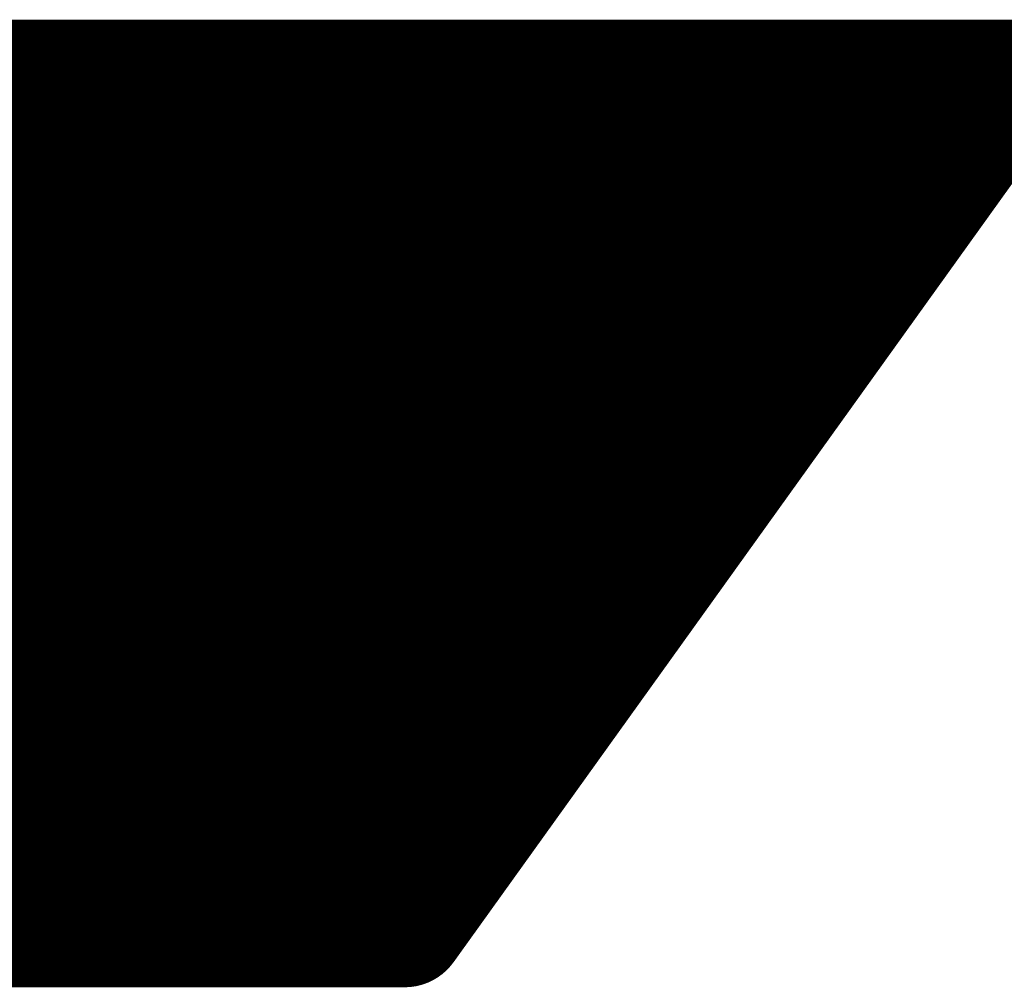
# Model space of a CAD drawing. Extents: x -14 to 157, y -7 to 92.
# Tile 63 of 129: x 64.273 to 65.09, y 33.186 to 33.989. Entities that reach past the tile are written whole.
import ezdxf

# ---------------------------------------------------------------- set-up
doc = ezdxf.new("R2010")
doc.units = 0
doc.layers.add('2D_LINE_126', color=254, linetype='CONTINUOUS')

# ---------------------------------------------------------------- blocks, each defined once
blk = doc.blocks.new('SMOOTH_0$1')
at = {"const_width": 0.05}
blk.add_lwpolyline([(-0.025, 0, 1), (0.025, 0, 1)], format="xyb", close=True, dxfattribs=at)
blk = doc.blocks.new('DRAWING_8')
at = {"layer": '2D_LINE_126', "const_width": 0.1}
for points in [[(0.74687, 3.33879), (-1.73704, 3.33879)], [(-0.82934, 2.63591), (-0.12647, 3.33879)], [(-0.82759, 2.63591), (-0.12471, 3.33879)], [(-0.82583, 2.63591), (-0.12295, 3.33879)], [(-0.82408, 2.63591), (-0.1212, 3.33879)], [(-0.82232, 2.63591), (-0.11944, 3.33879)], [(-0.82056, 2.63591), (-0.11769, 3.33879)], [(-0.81881, 2.63591), (-0.11593, 3.33879)], [(-0.81705, 2.63591), (-0.11418, 3.33879)], [(-0.8153, 2.63591), (-0.11242, 3.33879)], [(-0.81354, 2.63591), (-0.11067, 3.33879)], [(-0.81179, 2.63591), (-0.10891, 3.33879)], [(-0.81003, 2.63591), (-0.10715, 3.33879)], [(-0.80828, 2.63591), (-0.1054, 3.33879)], [(-0.80652, 2.63591), (-0.10364, 3.33879)], [(-0.80476, 2.63591), (-0.10189, 3.33879)], [(-0.80301, 2.63591), (-0.10013, 3.33879)], [(-0.80125, 2.63591), (-0.09838, 3.33879)], [(-0.7995, 2.63591), (-0.09662, 3.33879)], [(-0.79774, 2.63591), (-0.09487, 3.33879)], [(-0.79599, 2.63591), (-0.09311, 3.33879)], [(-0.79423, 2.63591), (-0.09136, 3.33879)], [(-0.79248, 2.63591), (-0.0896, 3.33879)], [(-0.79072, 2.63591), (-0.08784, 3.33879)], [(-0.78897, 2.63591), (-0.08609, 3.33879)], [(-0.78721, 2.63591), (-0.08433, 3.33879)], [(-0.78546, 2.63591), (-0.08258, 3.33879)], [(-0.7837, 2.63591), (-0.08082, 3.33879)], [(-0.78195, 2.63591), (-0.07907, 3.33879)], [(-0.78019, 2.63591), (-0.07731, 3.33879)], [(-0.77843, 2.63591), (-0.07556, 3.33879)], [(-0.77668, 2.63591), (-0.0738, 3.33879)], [(-0.77492, 2.63591), (-0.07204, 3.33879)], [(-0.77317, 2.63591), (-0.07029, 3.33879)], [(-0.77141, 2.63591), (-0.06853, 3.33879)], [(-0.76966, 2.63591), (-0.06678, 3.33879)], [(-0.7679, 2.63591), (-0.06502, 3.33879)], [(-0.76614, 2.63591), (-0.06327, 3.33879)], [(-0.76439, 2.63591), (-0.06151, 3.33879)], [(-0.76264, 2.63591), (-0.05976, 3.33879)], [(-0.76088, 2.63591), (-0.058, 3.33879)], [(-0.75912, 2.63591), (-0.05625, 3.33879)], [(-0.75737, 2.63591), (-0.05449, 3.33879)], [(-0.75561, 2.63591), (-0.05274, 3.33879)], [(-0.75386, 2.63591), (-0.05098, 3.33879)], [(-0.7521, 2.63591), (-0.04922, 3.33879)], [(-0.75035, 2.63591), (-0.04747, 3.33879)], [(-0.74859, 2.63591), (-0.04571, 3.33879)], [(-0.74684, 2.63591), (-0.04396, 3.33879)], [(-0.74508, 2.63591), (-0.0422, 3.33879)], [(-0.74332, 2.63591), (-0.04045, 3.33879)], [(-0.74157, 2.63591), (-0.03869, 3.33879)], [(-0.73981, 2.63591), (-0.03694, 3.33879)], [(-0.73806, 2.63591), (-0.03518, 3.33879)], [(-0.7363, 2.63591), (-0.03343, 3.33879)], [(-0.73455, 2.63591), (-0.03167, 3.33879)], [(-0.73279, 2.63591), (-0.02991, 3.33879)], [(-0.73104, 2.63591), (-0.02816, 3.33879)], [(-0.72928, 2.63591), (-0.0264, 3.33879)], [(-0.72752, 2.63591), (-0.02465, 3.33879)], [(-0.72577, 2.63591), (-0.02289, 3.33879)], [(-0.72401, 2.63591), (-0.02114, 3.33879)], [(-0.72226, 2.63591), (-0.01938, 3.33879)], [(-0.72051, 2.63591), (-0.01763, 3.33879)], [(-0.71875, 2.63591), (-0.01587, 3.33879)], [(-0.71699, 2.63591), (-0.01412, 3.33879)], [(-0.71524, 2.63591), (-0.01236, 3.33879)], [(-0.71348, 2.63591), (-0.0106, 3.33879)], [(-0.71173, 2.63591), (-0.00885, 3.33879)], [(-0.70997, 2.63591), (-0.00709, 3.33879)], [(-0.70822, 2.63591), (-0.00534, 3.33879)], [(-0.70646, 2.63591), (-0.00358, 3.33879)], [(-0.7047, 2.63591), (-0.00183, 3.33879)], [(-0.70295, 2.63591), (-0.00007, 3.33879)], [(-0.70119, 2.63591), (0.00168, 3.33879)], [(-0.69944, 2.63591), (0.00344, 3.33879)], [(-0.69768, 2.63591), (0.00519, 3.33879)], [(-0.69593, 2.63591), (0.00695, 3.33879)], [(-0.69417, 2.63591), (0.00871, 3.33879)], [(-0.69242, 2.63591), (0.01046, 3.33879)], [(-0.69066, 2.63591), (0.01222, 3.33879)], [(-0.68891, 2.63591), (0.01397, 3.33879)], [(-0.68715, 2.63591), (0.01573, 3.33879)], [(-0.6854, 2.63591), (0.01748, 3.33879)], [(-0.68364, 2.63591), (0.01924, 3.33879)], [(-0.68188, 2.63591), (0.02099, 3.33879)], [(-0.68013, 2.63591), (0.02275, 3.33879)], [(-0.67837, 2.63591), (0.02451, 3.33879)], [(-0.67662, 2.63591), (0.02626, 3.33879)], [(-0.67486, 2.63591), (0.02802, 3.33879)], [(-0.67311, 2.63591), (0.02977, 3.33879)], [(-0.67135, 2.63591), (0.03153, 3.33879)], [(-0.6696, 2.63591), (0.03328, 3.33879)], [(-0.66784, 2.63591), (0.03504, 3.33879)], [(-0.66609, 2.63591), (0.03679, 3.33879)], [(-0.66433, 2.63591), (0.03855, 3.33879)], [(-0.66257, 2.63591), (0.0403, 3.33879)], [(-0.66082, 2.63591), (0.04206, 3.33879)], [(-0.65906, 2.63591), (0.04381, 3.33879)], [(-0.65731, 2.63591), (0.04557, 3.33879)], [(-0.65555, 2.63591), (0.04733, 3.33879)], [(-0.6538, 2.63591), (0.04908, 3.33879)], [(-0.65204, 2.63591), (0.05084, 3.33879)], [(-0.65029, 2.63591), (0.05259, 3.33879)], [(-0.64853, 2.63591), (0.05435, 3.33879)], [(-0.64678, 2.63591), (0.0561, 3.33879)], [(-0.64502, 2.63591), (0.05786, 3.33879)], [(-0.64326, 2.63591), (0.05961, 3.33879)], [(-0.64151, 2.63591), (0.06137, 3.33879)], [(-0.63975, 2.63591), (0.06312, 3.33879)], [(-0.638, 2.63591), (0.06488, 3.33879)], [(-0.63624, 2.63591), (0.06664, 3.33879)], [(-0.63449, 2.63591), (0.06839, 3.33879)], [(-0.63273, 2.63591), (0.07015, 3.33879)], [(-0.63098, 2.63591), (0.0719, 3.33879)], [(-0.62922, 2.63591), (0.07366, 3.33879)], [(-0.62747, 2.63591), (0.07541, 3.33879)], [(-0.62571, 2.63591), (0.07717, 3.33879)], [(-0.62395, 2.63591), (0.07892, 3.33879)], [(-0.6222, 2.63591), (0.08068, 3.33879)], [(-0.62044, 2.63591), (0.08243, 3.33879)], [(-0.61869, 2.63591), (0.08419, 3.33879)], [(-0.61693, 2.63591), (0.08594, 3.33879)], [(-0.61518, 2.63591), (0.0877, 3.33879)], [(-0.61342, 2.63591), (0.08946, 3.33879)], [(-0.61167, 2.63591), (0.09121, 3.33879)], [(-0.60991, 2.63591), (0.09297, 3.33879)], [(-0.60815, 2.63591), (0.09472, 3.33879)], [(-0.6064, 2.63591), (0.09648, 3.33879)], [(-0.60464, 2.63591), (0.09823, 3.33879)], [(-0.60289, 2.63591), (0.09999, 3.33879)], [(-0.60113, 2.63591), (0.10174, 3.33879)], [(-0.59938, 2.63591), (0.1035, 3.33879)], [(-0.59762, 2.63591), (0.10526, 3.33879)], [(-0.59587, 2.63591), (0.10701, 3.33879)], [(-0.59411, 2.63591), (0.10877, 3.33879)], [(-0.59236, 2.63591), (0.11052, 3.33879)], [(-0.5906, 2.63591), (0.11228, 3.33879)], [(-0.58885, 2.63591), (0.11403, 3.33879)], [(-0.58709, 2.63591), (0.11579, 3.33879)], [(-0.58533, 2.63591), (0.11754, 3.33879)], [(-0.58358, 2.63591), (0.1193, 3.33879)], [(-0.58182, 2.63591), (0.12105, 3.33879)], [(-0.58007, 2.63591), (0.12281, 3.33879)], [(-0.57831, 2.63591), (0.12457, 3.33879)], [(-0.57656, 2.63591), (0.12632, 3.33879)], [(-0.5748, 2.63591), (0.12808, 3.33879)], [(-0.57305, 2.63591), (0.12983, 3.33879)], [(-0.57129, 2.63591), (0.13159, 3.33879)], [(-0.56954, 2.63591), (0.13334, 3.33879)], [(-0.56778, 2.63591), (0.1351, 3.33879)], [(-0.56602, 2.63591), (0.13685, 3.33879)], [(-0.56427, 2.63591), (0.13861, 3.33879)], [(-0.56251, 2.63591), (0.14036, 3.33879)], [(-0.56076, 2.63591), (0.14212, 3.33879)], [(-0.559, 2.63591), (0.14387, 3.33879)], [(-0.55725, 2.63591), (0.14563, 3.33879)], [(-0.55549, 2.63591), (0.14739, 3.33879)], [(-0.55374, 2.63591), (0.14914, 3.33879)], [(-0.55198, 2.63591), (0.1509, 3.33879)], [(-0.55023, 2.63591), (0.15265, 3.33879)], [(-0.54847, 2.63591), (0.15441, 3.33879)], [(-0.54671, 2.63591), (0.15616, 3.33879)], [(-0.54496, 2.63591), (0.15792, 3.33879)], [(-0.5432, 2.63591), (0.15967, 3.33879)], [(-0.54145, 2.63591), (0.16143, 3.33879)], [(-0.53969, 2.63591), (0.16319, 3.33879)], [(-0.53794, 2.63591), (0.16494, 3.33879)], [(-0.53618, 2.63591), (0.1667, 3.33879)], [(-0.53443, 2.63591), (0.16845, 3.33879)], [(-0.53267, 2.63591), (0.17021, 3.33879)], [(-0.53092, 2.63591), (0.17196, 3.33879)], [(-0.52916, 2.63591), (0.17372, 3.33879)], [(-0.5274, 2.63591), (0.17547, 3.33879)], [(-0.52565, 2.63591), (0.17723, 3.33879)], [(-0.52389, 2.63591), (0.17898, 3.33879)], [(-0.52214, 2.63591), (0.18074, 3.33879)], [(-0.52038, 2.63591), (0.18249, 3.33879)], [(-0.51863, 2.63591), (0.18425, 3.33879)], [(-0.51687, 2.63591), (0.186, 3.33879)], [(-0.51512, 2.63591), (0.18776, 3.33879)], [(-0.51336, 2.63591), (0.18952, 3.33879)], [(-0.51161, 2.63591), (0.19127, 3.33879)], [(-0.50985, 2.63591), (0.19303, 3.33879)], [(-0.50809, 2.63591), (0.19478, 3.33879)], [(-0.50634, 2.63591), (0.19654, 3.33879)], [(-0.50458, 2.63591), (0.19829, 3.33879)], [(-0.50283, 2.63591), (0.20005, 3.33879)], [(-0.50107, 2.63591), (0.2018, 3.33879)], [(-0.49932, 2.63591), (0.20356, 3.33879)], [(-0.49756, 2.63591), (0.20532, 3.33879)], [(-0.49581, 2.63591), (0.20707, 3.33879)], [(-0.49405, 2.63591), (0.20883, 3.33879)], [(-0.4923, 2.63591), (0.21058, 3.33879)], [(-0.49054, 2.63591), (0.21234, 3.33879)], [(-0.48879, 2.63591), (0.21409, 3.33879)], [(-0.48703, 2.63591), (0.21585, 3.33879)], [(-0.48527, 2.63591), (0.2176, 3.33879)], [(-0.48352, 2.63591), (0.21936, 3.33879)], [(-0.48176, 2.63591), (0.22111, 3.33879)], [(-0.48001, 2.63591), (0.22287, 3.33879)], [(-0.47825, 2.63591), (0.22462, 3.33879)], [(-0.4765, 2.63591), (0.22638, 3.33879)], [(-0.47474, 2.63591), (0.22814, 3.33879)], [(-0.47299, 2.63591), (0.22989, 3.33879)], [(-0.47123, 2.63591), (0.23165, 3.33879)], [(-0.46948, 2.63591), (0.2334, 3.33879)], [(-0.46772, 2.63591), (0.23516, 3.33879)], [(-0.46596, 2.63591), (0.23691, 3.33879)], [(-0.46421, 2.63591), (0.23867, 3.33879)], [(-0.46245, 2.63591), (0.24042, 3.33879)], [(-0.4607, 2.63591), (0.24218, 3.33879)], [(-0.45894, 2.63591), (0.24394, 3.33879)], [(-0.45719, 2.63591), (0.24569, 3.33879)], [(-0.45543, 2.63591), (0.24745, 3.33879)], [(-0.45368, 2.63591), (0.2492, 3.33879)], [(-0.45192, 2.63591), (0.25096, 3.33879)], [(-0.45017, 2.63591), (0.25271, 3.33879)], [(-0.44841, 2.63591), (0.25447, 3.33879)], [(-0.44665, 2.63591), (0.25622, 3.33879)], [(-0.4449, 2.63591), (0.25798, 3.33879)], [(-0.44314, 2.63591), (0.25973, 3.33879)], [(-0.44139, 2.63591), (0.26149, 3.33879)], [(-0.43963, 2.63591), (0.26324, 3.33879)], [(-0.43788, 2.63591), (0.265, 3.33879)], [(-0.43612, 2.63591), (0.26676, 3.33879)], [(-0.43437, 2.63591), (0.26851, 3.33879)], [(-0.43261, 2.63591), (0.27027, 3.33879)], [(-0.43086, 2.63591), (0.27202, 3.33879)], [(-0.4291, 2.63591), (0.27378, 3.33879)], [(-0.42734, 2.63591), (0.27553, 3.33879)], [(-0.42559, 2.63591), (0.27729, 3.33879)], [(-0.42383, 2.63591), (0.27905, 3.33879)], [(-0.42208, 2.63591), (0.2808, 3.33879)], [(-0.42032, 2.63591), (0.28256, 3.33879)], [(-0.41857, 2.63591), (0.28431, 3.33879)], [(-0.41681, 2.63591), (0.28607, 3.33879)], [(-0.41506, 2.63591), (0.28782, 3.33879)], [(-0.4133, 2.63591), (0.28958, 3.33879)], [(-0.41155, 2.63591), (0.29133, 3.33879)], [(-0.40979, 2.63591), (0.29309, 3.33879)], [(-0.40803, 2.63591), (0.29484, 3.33879)], [(-0.40628, 2.63591), (0.2966, 3.33879)], [(-0.40452, 2.63591), (0.29835, 3.33879)], [(-0.40277, 2.63591), (0.30011, 3.33879)], [(-0.40101, 2.63591), (0.30186, 3.33879)], [(-0.39926, 2.63591), (0.30362, 3.33879)], [(-0.3975, 2.63591), (0.30538, 3.33879)], [(-0.39575, 2.63591), (0.30713, 3.33879)], [(-0.39399, 2.63591), (0.30889, 3.33879)], [(-0.39224, 2.63591), (0.31064, 3.33879)], [(-0.39048, 2.63591), (0.3124, 3.33879)], [(-0.38873, 2.63591), (0.31415, 3.33879)], [(-0.38697, 2.63591), (0.31591, 3.33879)], [(-0.38521, 2.63591), (0.31766, 3.33879)], [(-0.38346, 2.63591), (0.31942, 3.33879)], [(-0.3817, 2.63591), (0.32117, 3.33879)], [(-0.37995, 2.63591), (0.32293, 3.33879)], [(-0.37819, 2.63591), (0.32469, 3.33879)], [(-0.37644, 2.63591), (0.32644, 3.33879)], [(-0.37468, 2.63591), (0.3282, 3.33879)], [(-0.37292, 2.63591), (0.32995, 3.33879)], [(-0.37117, 2.63591), (0.33171, 3.33879)], [(-0.36941, 2.63591), (0.33346, 3.33879)], [(-0.36766, 2.63591), (0.33522, 3.33879)], [(-0.3659, 2.63591), (0.33697, 3.33879)], [(-0.36415, 2.63591), (0.33873, 3.33879)], [(-0.36239, 2.63591), (0.34048, 3.33879)], [(-0.36064, 2.63591), (0.34224, 3.33879)], [(-0.35888, 2.63591), (0.344, 3.33879)], [(-0.35713, 2.63591), (0.34575, 3.33879)], [(-0.35537, 2.63591), (0.34751, 3.33879)], [(-0.35362, 2.63591), (0.34926, 3.33879)], [(-0.35186, 2.63591), (0.35102, 3.33879)], [(-0.35011, 2.63591), (0.35277, 3.33879)], [(-0.34835, 2.63591), (0.35453, 3.33879)], [(-0.34659, 2.63591), (0.35628, 3.33879)], [(-0.34484, 2.63591), (0.35804, 3.33879)], [(-0.34308, 2.63591), (0.35979, 3.33879)], [(-0.34133, 2.63591), (0.36155, 3.33879)], [(-0.33957, 2.63591), (0.36331, 3.33879)], [(-0.33782, 2.63591), (0.36506, 3.33879)], [(-0.33606, 2.63591), (0.36682, 3.33879)], [(-0.33431, 2.63591), (0.36857, 3.33879)], [(-0.33255, 2.63591), (0.37033, 3.33879)], [(-0.3308, 2.63591), (0.37208, 3.33879)], [(-0.32904, 2.63591), (0.37384, 3.33879)], [(-0.32728, 2.63591), (0.37559, 3.33879)], [(-0.32553, 2.63591), (0.37735, 3.33879)], [(-0.32377, 2.63591), (0.3791, 3.33879)], [(-0.32202, 2.63591), (0.38086, 3.33879)], [(-0.32026, 2.63591), (0.38262, 3.33879)], [(-0.31851, 2.63591), (0.38437, 3.33879)], [(-0.31675, 2.63591), (0.38613, 3.33879)], [(-0.315, 2.63591), (0.38788, 3.33879)], [(-0.31324, 2.63591), (0.38964, 3.33879)], [(-0.31148, 2.63591), (0.39139, 3.33879)], [(-0.30973, 2.63591), (0.39315, 3.33879)], [(-0.30797, 2.63591), (0.3949, 3.33879)], [(-0.30622, 2.63591), (0.39666, 3.33879)], [(-0.30446, 2.63591), (0.39841, 3.33879)], [(-0.30271, 2.63591), (0.40017, 3.33879)], [(-0.30095, 2.63591), (0.40193, 3.33879)], [(-0.2992, 2.63591), (0.40368, 3.33879)], [(-0.29744, 2.63591), (0.40544, 3.33879)], [(-0.29569, 2.63591), (0.40719, 3.33879)], [(-0.29393, 2.63591), (0.40895, 3.33879)], [(-0.29217, 2.63591), (0.4107, 3.33879)], [(-0.29042, 2.63591), (0.41246, 3.33879)], [(-0.28866, 2.63591), (0.41421, 3.33879)], [(-0.28691, 2.63591), (0.41597, 3.33879)], [(-0.28515, 2.63591), (0.41772, 3.33879)], [(-0.2834, 2.63591), (0.41948, 3.33879)], [(-0.28164, 2.63591), (0.42124, 3.33879)], [(-0.27989, 2.63591), (0.42299, 3.33879)], [(-0.27813, 2.63591), (0.42475, 3.33879)], [(-0.27638, 2.63591), (0.4265, 3.33879)], [(-0.27462, 2.63591), (0.42826, 3.33879)], [(-0.27287, 2.63591), (0.43001, 3.33879)], [(-0.27111, 2.63591), (0.43177, 3.33879)], [(-0.26935, 2.63591), (0.43352, 3.33879)], [(-0.2676, 2.63591), (0.43528, 3.33879)], [(-0.26584, 2.63591), (0.43703, 3.33879)], [(-0.26409, 2.63591), (0.43879, 3.33879)], [(-0.26233, 2.63591), (0.44054, 3.33879)], [(-0.26058, 2.63591), (0.4423, 3.33879)], [(-0.25882, 2.63591), (0.44406, 3.33879)], [(-0.25707, 2.63591), (0.44581, 3.33879)], [(-0.25531, 2.63591), (0.44757, 3.33879)], [(-0.25355, 2.63591), (0.44932, 3.33879)], [(-0.2518, 2.63591), (0.45108, 3.33879)], [(-0.25004, 2.63591), (0.45283, 3.33879)], [(-0.24829, 2.63591), (0.45459, 3.33879)], [(-0.24653, 2.63591), (0.45634, 3.33879)], [(-0.24478, 2.63591), (0.4581, 3.33879)], [(-0.24302, 2.63591), (0.45986, 3.33879)], [(-0.24127, 2.63591), (0.46161, 3.33879)], [(-0.23951, 2.63591), (0.46337, 3.33879)], [(-0.23776, 2.63591), (0.46512, 3.33879)], [(-0.236, 2.63591), (0.46688, 3.33879)], [(-0.23425, 2.63591), (0.46863, 3.33879)], [(-0.23249, 2.63591), (0.47039, 3.33879)], [(-0.23073, 2.63591), (0.47214, 3.33879)], [(-0.22898, 2.63591), (0.4739, 3.33879)], [(-0.22722, 2.63591), (0.47565, 3.33879)], [(-0.22547, 2.63591), (0.47741, 3.33879)], [(-0.22371, 2.63591), (0.47917, 3.33879)], [(-0.22196, 2.63591), (0.48092, 3.33879)], [(-0.2202, 2.63591), (0.48267, 3.33879)], [(-0.21845, 2.63591), (0.48443, 3.33879)], [(-0.21669, 2.63591), (0.48619, 3.33879)], [(-0.21494, 2.63591), (0.48794, 3.33879)], [(-0.21318, 2.63591), (0.4897, 3.33879)], [(-0.21142, 2.63591), (0.49145, 3.33879)], [(-0.20967, 2.63591), (0.49321, 3.33879)], [(-0.20791, 2.63591), (0.49496, 3.33879)], [(-0.20616, 2.63591), (0.49672, 3.33879)], [(-0.2044, 2.63591), (0.49848, 3.33879)], [(-0.20265, 2.63591), (0.50023, 3.33879)], [(-0.20089, 2.63591), (0.50199, 3.33879)], [(-0.19914, 2.63591), (0.50374, 3.33879)], [(-0.19738, 2.63591), (0.5055, 3.33879)], [(-0.19563, 2.63591), (0.50725, 3.33879)], [(-0.19387, 2.63591), (0.50901, 3.33879)], [(-0.19212, 2.63591), (0.51076, 3.33879)], [(-0.19036, 2.63591), (0.51252, 3.33879)], [(-0.1886, 2.63591), (0.51427, 3.33879)], [(-0.18685, 2.63591), (0.51603, 3.33879)], [(-0.18509, 2.63591), (0.51779, 3.33879)], [(-0.18334, 2.63591), (0.51954, 3.33879)], [(-0.18158, 2.63591), (0.5213, 3.33879)], [(-0.17983, 2.63591), (0.52305, 3.33879)], [(-0.17807, 2.63591), (0.52481, 3.33879)], [(-0.17632, 2.63591), (0.52656, 3.33879)], [(-0.17456, 2.63591), (0.52832, 3.33879)], [(-0.17281, 2.63591), (0.53007, 3.33879)], [(-0.17105, 2.63591), (0.53183, 3.33879)], [(-0.16929, 2.63591), (0.53358, 3.33879)], [(-0.16754, 2.63591), (0.53534, 3.33879)], [(-0.16578, 2.63591), (0.53709, 3.33879)], [(-0.16403, 2.63591), (0.53885, 3.33879)], [(-0.16227, 2.63591), (0.54061, 3.33879)], [(-0.16052, 2.63591), (0.54236, 3.33879)], [(-0.15876, 2.63591), (0.54412, 3.33879)], [(-0.15701, 2.63591), (0.54587, 3.33879)], [(-0.15525, 2.63591), (0.54763, 3.33879)], [(-0.1535, 2.63591), (0.54938, 3.33879)], [(-0.15174, 2.63591), (0.55114, 3.33879)], [(-0.14998, 2.63591), (0.5529, 3.33879)], [(-0.14823, 2.63591), (0.55465, 3.33879)], [(-0.14647, 2.63591), (0.5564, 3.33879)], [(-0.14472, 2.63591), (0.55816, 3.33879)], [(-0.14296, 2.63591), (0.55992, 3.33879)], [(-0.14121, 2.63591), (0.56167, 3.33879)], [(-0.13945, 2.63591), (0.56343, 3.33879)], [(-0.1377, 2.63591), (0.56518, 3.33879)], [(-0.13594, 2.63591), (0.56694, 3.33879)], [(-0.13418, 2.63591), (0.56869, 3.33879)], [(-0.13243, 2.63591), (0.57045, 3.33879)], [(-0.13067, 2.63591), (0.5722, 3.33879)], [(-0.12892, 2.63591), (0.57396, 3.33879)], [(-0.12716, 2.63591), (0.57571, 3.33879)], [(-0.12541, 2.63591), (0.57747, 3.33879)], [(-0.12365, 2.63591), (0.57923, 3.33879)], [(-0.1219, 2.63591), (0.58098, 3.33879)], [(-0.12014, 2.63591), (0.58274, 3.33879)], [(-0.11839, 2.63591), (0.58449, 3.33879)], [(-0.11663, 2.63591), (0.58625, 3.33879)], [(-0.11488, 2.63591), (0.588, 3.33879)], [(-0.11312, 2.63591), (0.58976, 3.33879)], [(-0.11136, 2.63591), (0.59151, 3.33879)], [(-0.10961, 2.63591), (0.59327, 3.33879)], [(-0.10785, 2.63591), (0.59502, 3.33879)], [(-0.1061, 2.63591), (0.59678, 3.33879)], [(-0.10434, 2.63591), (0.59854, 3.33879)], [(-0.10259, 2.63591), (0.60029, 3.33879)], [(-0.10083, 2.63591), (0.60205, 3.33879)], [(-0.09908, 2.63591), (0.6038, 3.33879)], [(-0.09732, 2.63591), (0.60556, 3.33879)], [(-0.09557, 2.63591), (0.60731, 3.33879)], [(-0.09381, 2.63591), (0.60907, 3.33879)], [(-0.09206, 2.63591), (0.61082, 3.33879)], [(-0.0903, 2.63591), (0.61258, 3.33879)], [(-0.08854, 2.63591), (0.61434, 3.33879)], [(-0.08679, 2.63591), (0.61609, 3.33879)], [(-0.08503, 2.63591), (0.61784, 3.33879)], [(-0.08328, 2.63591), (0.6196, 3.33879)], [(-0.08152, 2.63591), (0.62136, 3.33879)], [(-0.07977, 2.63591), (0.62311, 3.33879)], [(-0.07801, 2.63591), (0.62487, 3.33879)], [(-0.07625, 2.63591), (0.62662, 3.33879)], [(-0.0745, 2.63591), (0.62838, 3.33879)], [(-0.07274, 2.63591), (0.63013, 3.33879)], [(-0.07099, 2.63591), (0.63189, 3.33879)], [(-0.06923, 2.63591), (0.63364, 3.33879)], [(-0.06748, 2.63591), (0.6354, 3.33879)], [(-0.06572, 2.63591), (0.63716, 3.33879)], [(-0.06397, 2.63591), (0.63891, 3.33879)], [(-0.06221, 2.63591), (0.64067, 3.33879)], [(-0.06046, 2.63591), (0.64242, 3.33879)], [(-0.0587, 2.63591), (0.64418, 3.33879)], [(-0.05694, 2.63591), (0.64593, 3.33879)], [(-0.05519, 2.63591), (0.64769, 3.33879)], [(-0.05343, 2.63591), (0.64944, 3.33879)], [(-0.05168, 2.63591), (0.6512, 3.33879)], [(-0.04992, 2.63591), (0.65295, 3.33879)], [(-0.04817, 2.63591), (0.65471, 3.33879)], [(-0.04641, 2.63591), (0.65647, 3.33879)], [(-0.04466, 2.63591), (0.65822, 3.33879)], [(-0.0429, 2.63591), (0.65998, 3.33879)], [(-0.04114, 2.63591), (0.66173, 3.33879)], [(-0.03939, 2.63591), (0.66349, 3.33879)], [(-0.03764, 2.63591), (0.66524, 3.33879)], [(-0.03588, 2.63591), (0.667, 3.33879)], [(-0.03413, 2.63591), (0.66875, 3.33879)], [(-0.03237, 2.63591), (0.67051, 3.33879)], [(-0.03061, 2.63591), (0.67227, 3.33879)], [(-0.02886, 2.63591), (0.67402, 3.33879)], [(-0.0271, 2.63591), (0.67577, 3.33879)], [(-0.02535, 2.63591), (0.67753, 3.33879)], [(-0.02359, 2.63591), (0.67929, 3.33879)], [(-0.02184, 2.63591), (0.68104, 3.33879)], [(-0.02008, 2.63591), (0.6828, 3.33879)], [(-0.01833, 2.63591), (0.68455, 3.33879)], [(-0.01657, 2.63591), (0.68631, 3.33879)], [(-0.01481, 2.63591), (0.68806, 3.33879)], [(-0.01306, 2.63591), (0.68982, 3.33879)], [(-0.0113, 2.63591), (0.69157, 3.33879)], [(-0.00955, 2.63591), (0.69333, 3.33879)], [(-0.00779, 2.63591), (0.69509, 3.33879)], [(-0.00604, 2.63591), (0.69684, 3.33879)], [(-0.00428, 2.63591), (0.6986, 3.33879)], [(-0.00253, 2.63591), (0.70035, 3.33879)], [(-0.00077, 2.63591), (0.70211, 3.33879)], [(0.00098, 2.63591), (0.70386, 3.33879)], [(0.00274, 2.63591), (0.70562, 3.33879)], [(0.00449, 2.63591), (0.70737, 3.33879)], [(0.00625, 2.63591), (0.70913, 3.33879)], [(0.00801, 2.63591), (0.71088, 3.33879)], [(0.00976, 2.63591), (0.71264, 3.33879)], [(0.01152, 2.63591), (0.71439, 3.33879)], [(0.01327, 2.63591), (0.71615, 3.33879)], [(0.01503, 2.63591), (0.71791, 3.33879)], [(0.01678, 2.63591), (0.71966, 3.33879)], [(0.01854, 2.63591), (0.72142, 3.33879)], [(0.02029, 2.63591), (0.72317, 3.33879)], [(0.02205, 2.63591), (0.72493, 3.33879)], [(0.0238, 2.63591), (0.72668, 3.33879)], [(0.02556, 2.63591), (0.72844, 3.33879)], [(0.02732, 2.63591), (0.73019, 3.33879)], [(0.02907, 2.63591), (0.73195, 3.33879)], [(0.03083, 2.63591), (0.7337, 3.33879)], [(0.03258, 2.63591), (0.73546, 3.33879)], [(0.03434, 2.63591), (0.73722, 3.33879)], [(0.03609, 2.63591), (0.73897, 3.33879)], [(0.03785, 2.63591), (0.74073, 3.33879)], [(0.03961, 2.63591), (0.74248, 3.33879)], [(0.04136, 2.63591), (0.74424, 3.33879)], [(0.04312, 2.63591), (0.74599, 3.33879)], [(0.04487, 2.63591), (0.74463, 3.33567)], [(0.24241, 2.63591), (0.74687, 3.33879)], [(0.04663, 2.63591), (0.74017, 3.32945)], [(0.04838, 2.63591), (0.7357, 3.32323)], [(0.05014, 2.63591), (0.73124, 3.31702)], [(0.05189, 2.63591), (0.72678, 3.3108)], [(0.05365, 2.63591), (0.72232, 3.30458)], [(0.0554, 2.63591), (0.71785, 3.29836)], [(0.05716, 2.63591), (0.71339, 3.29214)], [(0.05891, 2.63591), (0.70893, 3.28592)], [(0.06067, 2.63591), (0.70446, 3.2797)], [(0.06243, 2.63591), (0.7, 3.27349)], [(0.06418, 2.63591), (0.69554, 3.26727)], [(0.06594, 2.63591), (0.69107, 3.26105)], [(0.06769, 2.63591), (0.68661, 3.25483)], [(0.06945, 2.63591), (0.68215, 3.24861)], [(0.0712, 2.63591), (0.67769, 3.24239)], [(0.07296, 2.63591), (0.67322, 3.23618)], [(0.07471, 2.63591), (0.66876, 3.22996)], [(0.07647, 2.63591), (0.6643, 3.22374)], [(0.07823, 2.63591), (0.65983, 3.21752)], [(0.07998, 2.63591), (0.65537, 3.2113)], [(0.08174, 2.63591), (0.65091, 3.20508)], [(0.08349, 2.63591), (0.64644, 3.19886)], [(0.08525, 2.63591), (0.64198, 3.19265)], [(0.087, 2.63591), (0.63752, 3.18643)], [(0.08876, 2.63591), (0.63305, 3.18021)], [(0.09051, 2.63591), (0.62859, 3.17399)], [(0.09227, 2.63591), (0.62413, 3.16777)], [(0.09402, 2.63591), (0.61966, 3.16155)], [(0.09578, 2.63591), (0.6152, 3.15533)], [(0.09753, 2.63591), (0.61074, 3.14912)], [(0.09929, 2.63591), (0.60628, 3.1429)], [(0.10105, 2.63591), (0.60181, 3.13668)], [(0.1028, 2.63591), (0.59735, 3.13046)], [(0.10456, 2.63591), (0.59289, 3.12424)], [(0.10631, 2.63591), (0.58842, 3.11802)], [(0.10807, 2.63591), (0.58396, 3.1118)], [(0.10982, 2.63591), (0.5795, 3.10559)], [(0.11158, 2.63591), (0.57504, 3.09936)], [(0.11333, 2.63591), (0.57057, 3.09315)], [(0.11509, 2.63591), (0.56611, 3.08693)], [(0.11684, 2.63591), (0.56164, 3.08071)], [(0.1186, 2.63591), (0.55718, 3.07449)], [(0.12036, 2.63591), (0.55272, 3.06827)], [(0.12211, 2.63591), (0.54826, 3.06205)], [(0.12387, 2.63591), (0.54379, 3.05584)], [(0.12562, 2.63591), (0.53933, 3.04962)], [(0.12738, 2.63591), (0.53487, 3.0434)], [(0.12913, 2.63591), (0.5304, 3.03718)], [(0.13089, 2.63591), (0.52594, 3.03096)], [(0.13264, 2.63591), (0.52148, 3.02474)], [(0.1344, 2.63591), (0.51701, 3.01853)], [(0.13616, 2.63591), (0.51255, 3.01231)], [(0.13791, 2.63591), (0.50809, 3.00609)], [(0.13966, 2.63591), (0.50362, 2.99987)], [(0.14142, 2.63591), (0.49916, 2.99365)], [(0.14318, 2.63591), (0.4947, 2.98743)], [(0.14493, 2.63591), (0.49024, 2.98121)], [(0.14669, 2.63591), (0.48577, 2.97499)], [(0.14844, 2.63591), (0.48131, 2.96878)], [(0.1502, 2.63591), (0.47685, 2.96256)], [(0.15195, 2.63591), (0.47238, 2.95634)], [(0.15371, 2.63591), (0.46792, 2.95012)], [(0.15547, 2.63591), (0.46346, 2.9439)], [(0.15722, 2.63591), (0.45899, 2.93768)], [(0.15898, 2.63591), (0.45453, 2.93146)], [(0.16073, 2.63591), (0.45007, 2.92525)], [(0.16249, 2.63591), (0.4456, 2.91903)], [(0.16424, 2.63591), (0.44114, 2.91281)], [(0.166, 2.63591), (0.43668, 2.90659)], [(0.16775, 2.63591), (0.43221, 2.90037)], [(0.16951, 2.63591), (0.42775, 2.89415)], [(0.17126, 2.63591), (0.42329, 2.88793)], [(0.17302, 2.63591), (0.41883, 2.88172)], [(0.17477, 2.63591), (0.41436, 2.8755)], [(0.17653, 2.63591), (0.4099, 2.86928)], [(0.17829, 2.63591), (0.40544, 2.86306)], [(0.18004, 2.63591), (0.40097, 2.85684)], [(0.1818, 2.63591), (0.39651, 2.85062)], [(0.18355, 2.63591), (0.39205, 2.84441)], [(0.18531, 2.63591), (0.38758, 2.83819)], [(0.18706, 2.63591), (0.38312, 2.83197)], [(0.18882, 2.63591), (0.37866, 2.82575)], [(0.19057, 2.63591), (0.37419, 2.81953)], [(0.19233, 2.63591), (0.36973, 2.81331)], [(0.19408, 2.63591), (0.36527, 2.80709)], [(0.19584, 2.63591), (0.36081, 2.80088)], [(0.1976, 2.63591), (0.35634, 2.79466)], [(0.19935, 2.63591), (0.35188, 2.78844)], [(0.20111, 2.63591), (0.34741, 2.78222)], [(0.20286, 2.63591), (0.34295, 2.776)], [(0.20462, 2.63591), (0.33849, 2.76978)], [(0.20637, 2.63591), (0.33403, 2.76356)], [(0.20813, 2.63591), (0.32956, 2.75735)], [(0.20988, 2.63591), (0.3251, 2.75113)], [(0.21164, 2.63591), (0.32064, 2.74491)], [(0.21339, 2.63591), (0.31617, 2.73869)], [(0.21515, 2.63591), (0.31171, 2.73247)], [(0.21691, 2.63591), (0.30725, 2.72625)], [(0.21866, 2.63591), (0.30278, 2.72003)], [(0.22042, 2.63591), (0.29832, 2.71382)], [(0.22217, 2.63591), (0.29386, 2.7076)], [(0.22393, 2.63591), (0.2894, 2.70138)], [(0.22568, 2.63591), (0.28493, 2.69516)], [(0.22744, 2.63591), (0.28047, 2.68894)], [(0.22919, 2.63591), (0.27601, 2.68272)], [(0.23095, 2.63591), (0.27154, 2.67651)], [(0.2327, 2.63591), (0.26708, 2.67029)], [(0.23446, 2.63591), (0.26262, 2.66407)], [(0.23621, 2.63591), (0.25815, 2.65785)], [(0.23797, 2.63591), (0.25369, 2.65163)], [(0.23973, 2.63591), (0.24923, 2.64541)], [(0.24148, 2.63591), (0.24476, 2.63919)], [(-1.14612, 2.63591), (0.24241, 2.63591)]]:
    blk.add_lwpolyline(points, dxfattribs=at)
at = {"layer": '2D_LINE_126'}
for p in [(-0.12647, 3.33879), (-0.12471, 3.33879), (-0.12295, 3.33879), (-0.1212, 3.33879), (-0.11944, 3.33879), (-0.11769, 3.33879), (-0.11593, 3.33879), (-0.11418, 3.33879), (-0.11242, 3.33879), (-0.11067, 3.33879), (-0.10891, 3.33879), (-0.10715, 3.33879), (-0.1054, 3.33879), (-0.10364, 3.33879), (-0.10189, 3.33879), (-0.10013, 3.33879), (-0.09838, 3.33879), (-0.09662, 3.33879), (-0.09487, 3.33879), (-0.09311, 3.33879), (-0.09136, 3.33879), (-0.0896, 3.33879), (-0.08784, 3.33879), (-0.08609, 3.33879), (-0.08433, 3.33879), (-0.08258, 3.33879), (-0.08082, 3.33879), (-0.07907, 3.33879), (-0.07731, 3.33879), (-0.07556, 3.33879), (-0.0738, 3.33879), (-0.07204, 3.33879), (-0.07029, 3.33879), (-0.06853, 3.33879), (-0.06678, 3.33879), (-0.06502, 3.33879), (-0.06327, 3.33879), (-0.06151, 3.33879), (-0.05976, 3.33879), (-0.058, 3.33879), (-0.05625, 3.33879), (-0.05449, 3.33879), (-0.05274, 3.33879), (-0.05098, 3.33879), (-0.04922, 3.33879), (-0.04747, 3.33879), (-0.04571, 3.33879), (-0.04396, 3.33879), (-0.0422, 3.33879), (-0.04045, 3.33879), (-0.03869, 3.33879), (-0.03694, 3.33879), (-0.03518, 3.33879), (-0.03343, 3.33879), (-0.03167, 3.33879), (-0.02991, 3.33879), (-0.02816, 3.33879), (-0.0264, 3.33879), (-0.02465, 3.33879), (-0.02289, 3.33879), (-0.02114, 3.33879), (-0.01938, 3.33879), (-0.01763, 3.33879), (-0.01587, 3.33879), (-0.01412, 3.33879), (-0.01236, 3.33879), (-0.0106, 3.33879), (-0.00885, 3.33879), (-0.00709, 3.33879), (-0.00534, 3.33879), (-0.00358, 3.33879), (-0.00183, 3.33879), (-0.00007, 3.33879), (0.00168, 3.33879), (0.00344, 3.33879), (0.00519, 3.33879), (0.00695, 3.33879), (0.00871, 3.33879), (0.01046, 3.33879), (0.01222, 3.33879), (0.01397, 3.33879), (0.01573, 3.33879), (0.01748, 3.33879), (0.01924, 3.33879), (0.02099, 3.33879), (0.02275, 3.33879), (0.02451, 3.33879), (0.02626, 3.33879), (0.02802, 3.33879), (0.02977, 3.33879), (0.03153, 3.33879), (0.03328, 3.33879), (0.03504, 3.33879), (0.03679, 3.33879), (0.03855, 3.33879), (0.0403, 3.33879), (0.04206, 3.33879), (0.04381, 3.33879), (0.04557, 3.33879), (0.04733, 3.33879), (0.04908, 3.33879), (0.05084, 3.33879), (0.05259, 3.33879), (0.05435, 3.33879), (0.0561, 3.33879), (0.05786, 3.33879), (0.05961, 3.33879), (0.06137, 3.33879), (0.06312, 3.33879), (0.06488, 3.33879), (0.06664, 3.33879), (0.06839, 3.33879), (0.07015, 3.33879), (0.0719, 3.33879), (0.07366, 3.33879), (0.07541, 3.33879), (0.07717, 3.33879), (0.07892, 3.33879), (0.08068, 3.33879), (0.08243, 3.33879), (0.08419, 3.33879), (0.08594, 3.33879), (0.0877, 3.33879), (0.08946, 3.33879), (0.09121, 3.33879), (0.09297, 3.33879), (0.09472, 3.33879), (0.09648, 3.33879), (0.09823, 3.33879), (0.09999, 3.33879), (0.10174, 3.33879), (0.1035, 3.33879), (0.10526, 3.33879), (0.10701, 3.33879), (0.10877, 3.33879), (0.11052, 3.33879), (0.11228, 3.33879), (0.11403, 3.33879), (0.11579, 3.33879), (0.11754, 3.33879), (0.1193, 3.33879), (0.12105, 3.33879), (0.12281, 3.33879), (0.12457, 3.33879), (0.12632, 3.33879), (0.12808, 3.33879), (0.12983, 3.33879), (0.13159, 3.33879), (0.13334, 3.33879), (0.1351, 3.33879), (0.13685, 3.33879), (0.13861, 3.33879), (0.14036, 3.33879), (0.14212, 3.33879), (0.14387, 3.33879), (0.14563, 3.33879), (0.14739, 3.33879), (0.14914, 3.33879), (0.1509, 3.33879), (0.15265, 3.33879), (0.15441, 3.33879), (0.15616, 3.33879), (0.15792, 3.33879), (0.15967, 3.33879), (0.16143, 3.33879), (0.16319, 3.33879), (0.16494, 3.33879), (0.1667, 3.33879), (0.16845, 3.33879), (0.17021, 3.33879), (0.17196, 3.33879), (0.17372, 3.33879), (0.17547, 3.33879), (0.17723, 3.33879), (0.17898, 3.33879), (0.18074, 3.33879), (0.18249, 3.33879), (0.18425, 3.33879), (0.186, 3.33879), (0.18776, 3.33879), (0.18952, 3.33879), (0.19127, 3.33879), (0.19303, 3.33879), (0.19478, 3.33879), (0.19654, 3.33879), (0.19829, 3.33879), (0.20005, 3.33879), (0.2018, 3.33879), (0.20356, 3.33879), (0.20532, 3.33879), (0.20707, 3.33879), (0.20883, 3.33879), (0.21058, 3.33879), (0.21234, 3.33879), (0.21409, 3.33879), (0.21585, 3.33879), (0.2176, 3.33879), (0.21936, 3.33879), (0.22111, 3.33879), (0.22287, 3.33879), (0.22462, 3.33879), (0.22638, 3.33879), (0.22814, 3.33879), (0.22989, 3.33879), (0.23165, 3.33879), (0.2334, 3.33879), (0.23516, 3.33879), (0.23691, 3.33879), (0.23867, 3.33879), (0.24042, 3.33879), (0.24218, 3.33879), (0.24394, 3.33879), (0.24569, 3.33879), (0.24745, 3.33879), (0.2492, 3.33879), (0.25096, 3.33879), (0.25271, 3.33879), (0.25447, 3.33879), (0.25622, 3.33879), (0.25798, 3.33879), (0.25973, 3.33879), (0.26149, 3.33879), (0.26324, 3.33879), (0.265, 3.33879), (0.26676, 3.33879), (0.26851, 3.33879), (0.27027, 3.33879), (0.27202, 3.33879), (0.27378, 3.33879), (0.27553, 3.33879), (0.27729, 3.33879), (0.27905, 3.33879), (0.2808, 3.33879), (0.28256, 3.33879), (0.28431, 3.33879), (0.28607, 3.33879), (0.28782, 3.33879), (0.28958, 3.33879), (0.29133, 3.33879), (0.29309, 3.33879), (0.29484, 3.33879), (0.2966, 3.33879), (0.29835, 3.33879), (0.30011, 3.33879), (0.30186, 3.33879), (0.30362, 3.33879), (0.30538, 3.33879), (0.30713, 3.33879), (0.30889, 3.33879), (0.31064, 3.33879), (0.3124, 3.33879), (0.31415, 3.33879), (0.31591, 3.33879), (0.31766, 3.33879), (0.31942, 3.33879), (0.32117, 3.33879), (0.32293, 3.33879), (0.32469, 3.33879), (0.32644, 3.33879), (0.3282, 3.33879), (0.32995, 3.33879), (0.33171, 3.33879), (0.33346, 3.33879), (0.33522, 3.33879), (0.33697, 3.33879), (0.33873, 3.33879), (0.34048, 3.33879), (0.34224, 3.33879), (0.344, 3.33879), (0.34575, 3.33879), (0.34751, 3.33879), (0.34926, 3.33879), (0.35102, 3.33879), (0.35277, 3.33879), (0.35453, 3.33879), (0.35628, 3.33879), (0.35804, 3.33879), (0.35979, 3.33879), (0.36155, 3.33879), (0.36331, 3.33879), (0.36506, 3.33879), (0.36682, 3.33879), (0.36857, 3.33879), (0.37033, 3.33879), (0.37208, 3.33879), (0.37384, 3.33879), (0.37559, 3.33879), (0.37735, 3.33879), (0.3791, 3.33879), (0.38086, 3.33879), (0.38262, 3.33879), (0.38437, 3.33879), (0.38613, 3.33879), (0.38788, 3.33879), (0.38964, 3.33879), (0.39139, 3.33879), (0.39315, 3.33879), (0.3949, 3.33879), (0.39666, 3.33879), (0.39841, 3.33879), (0.40017, 3.33879), (0.40193, 3.33879), (0.40368, 3.33879), (0.40544, 3.33879), (0.40719, 3.33879), (0.40895, 3.33879), (0.4107, 3.33879), (0.41246, 3.33879), (0.41421, 3.33879), (0.41597, 3.33879), (0.41772, 3.33879), (0.41948, 3.33879), (0.42124, 3.33879), (0.42299, 3.33879), (0.42475, 3.33879), (0.4265, 3.33879), (0.42826, 3.33879), (0.43001, 3.33879), (0.43177, 3.33879), (0.43352, 3.33879), (0.43528, 3.33879), (0.43703, 3.33879), (0.43879, 3.33879), (0.44054, 3.33879), (0.4423, 3.33879), (0.44406, 3.33879), (0.44581, 3.33879), (0.44757, 3.33879), (0.44932, 3.33879), (0.45108, 3.33879), (0.45283, 3.33879), (0.45459, 3.33879), (0.45634, 3.33879), (0.4581, 3.33879), (0.45986, 3.33879), (0.46161, 3.33879), (0.46337, 3.33879), (0.46512, 3.33879), (0.46688, 3.33879), (0.46863, 3.33879), (0.47039, 3.33879), (0.47214, 3.33879), (0.4739, 3.33879), (0.47565, 3.33879), (0.47741, 3.33879), (0.47917, 3.33879), (0.48092, 3.33879), (0.48267, 3.33879), (0.48443, 3.33879), (0.48619, 3.33879), (0.48794, 3.33879), (0.4897, 3.33879), (0.49145, 3.33879), (0.49321, 3.33879), (0.49496, 3.33879), (0.49672, 3.33879), (0.49848, 3.33879), (0.50023, 3.33879), (0.50199, 3.33879), (0.50374, 3.33879), (0.5055, 3.33879), (0.50725, 3.33879), (0.50901, 3.33879), (0.51076, 3.33879), (0.51252, 3.33879), (0.51427, 3.33879), (0.51603, 3.33879), (0.51779, 3.33879), (0.51954, 3.33879), (0.5213, 3.33879), (0.52305, 3.33879), (0.52481, 3.33879), (0.52656, 3.33879), (0.52832, 3.33879), (0.53007, 3.33879), (0.53183, 3.33879), (0.53358, 3.33879), (0.53534, 3.33879), (0.53709, 3.33879), (0.53885, 3.33879), (0.54061, 3.33879), (0.54236, 3.33879), (0.54412, 3.33879), (0.54587, 3.33879), (0.54763, 3.33879), (0.54938, 3.33879), (0.55114, 3.33879), (0.5529, 3.33879), (0.55465, 3.33879), (0.5564, 3.33879), (0.55816, 3.33879), (0.55992, 3.33879), (0.56167, 3.33879), (0.56343, 3.33879), (0.56518, 3.33879), (0.56694, 3.33879), (0.56869, 3.33879), (0.57045, 3.33879), (0.5722, 3.33879), (0.57396, 3.33879), (0.57571, 3.33879), (0.57747, 3.33879), (0.57923, 3.33879), (0.58098, 3.33879), (0.58274, 3.33879), (0.58449, 3.33879), (0.58625, 3.33879), (0.588, 3.33879), (0.58976, 3.33879), (0.59151, 3.33879), (0.59327, 3.33879), (0.59502, 3.33879), (0.59678, 3.33879), (0.59854, 3.33879), (0.60029, 3.33879), (0.60205, 3.33879), (0.6038, 3.33879), (0.60556, 3.33879), (0.60731, 3.33879), (0.60907, 3.33879), (0.61082, 3.33879), (0.61258, 3.33879), (0.61434, 3.33879), (0.61609, 3.33879), (0.61784, 3.33879), (0.6196, 3.33879), (0.62136, 3.33879), (0.62311, 3.33879), (0.62487, 3.33879), (0.62662, 3.33879), (0.62838, 3.33879), (0.63013, 3.33879), (0.63189, 3.33879), (0.63364, 3.33879), (0.6354, 3.33879), (0.63716, 3.33879), (0.63891, 3.33879), (0.64067, 3.33879), (0.64242, 3.33879), (0.64418, 3.33879), (0.64593, 3.33879), (0.64769, 3.33879), (0.64944, 3.33879), (0.6512, 3.33879), (0.65295, 3.33879), (0.65471, 3.33879), (0.65647, 3.33879), (0.65822, 3.33879), (0.65998, 3.33879), (0.66173, 3.33879), (0.66349, 3.33879), (0.66524, 3.33879), (0.667, 3.33879), (0.66875, 3.33879), (0.67051, 3.33879), (0.67227, 3.33879), (0.67402, 3.33879), (0.67577, 3.33879), (0.67753, 3.33879), (0.67929, 3.33879), (0.68104, 3.33879), (0.6828, 3.33879), (0.68455, 3.33879), (0.68631, 3.33879), (0.68806, 3.33879), (0.68982, 3.33879), (0.69157, 3.33879), (0.69333, 3.33879), (0.69509, 3.33879), (0.69684, 3.33879), (0.6986, 3.33879), (0.70035, 3.33879), (0.70211, 3.33879), (0.70386, 3.33879), (0.70562, 3.33879), (0.70737, 3.33879), (0.70913, 3.33879), (0.71088, 3.33879), (0.71264, 3.33879), (0.71439, 3.33879), (0.71615, 3.33879), (0.71791, 3.33879), (0.71966, 3.33879), (0.72142, 3.33879), (0.72317, 3.33879), (0.72493, 3.33879), (0.72668, 3.33879), (0.72844, 3.33879), (0.73019, 3.33879), (0.73195, 3.33879), (0.7337, 3.33879), (0.73546, 3.33879), (0.73722, 3.33879), (0.73897, 3.33879), (0.74073, 3.33879), (0.74248, 3.33879), (0.74424, 3.33879), (0.74463, 3.33567), (0.74599, 3.33879), (0.74687, 3.33879), (0.74687, 3.33879), (0.74017, 3.32945), (0.73124, 3.31702), (0.7357, 3.32323), (0.72678, 3.3108), (0.72232, 3.30458), (0.71785, 3.29836), (0.70893, 3.28592), (0.71339, 3.29214), (0.70446, 3.2797), (0.7, 3.27349), (0.69107, 3.26105), (0.69554, 3.26727), (0.68661, 3.25483), (0.68215, 3.24861), (0.67322, 3.23618), (0.67769, 3.24239), (0.66876, 3.22996), (0.6643, 3.22374), (0.65537, 3.2113), (0.65983, 3.21752), (0.65091, 3.20508), (0.64644, 3.19886), (0.63752, 3.18643), (0.64198, 3.19265), (0.63305, 3.18021), (0.62859, 3.17399), (0.62413, 3.16777), (0.6152, 3.15533), (0.61966, 3.16155), (0.61074, 3.14912), (0.60628, 3.1429), (0.59735, 3.13046), (0.60181, 3.13668), (0.59289, 3.12424), (0.58842, 3.11802), (0.5795, 3.10559), (0.58396, 3.1118), (0.57504, 3.09936), (0.57057, 3.09315), (0.56164, 3.08071), (0.56611, 3.08693), (0.55718, 3.07449), (0.55272, 3.06827), (0.54379, 3.05584), (0.54826, 3.06205), (0.53933, 3.04962), (0.53487, 3.0434), (0.52594, 3.03096), (0.5304, 3.03718), (0.52148, 3.02474), (0.51701, 3.01853), (0.51255, 3.01231), (0.50362, 2.99987), (0.50809, 3.00609), (0.49916, 2.99365), (0.4947, 2.98743), (0.48577, 2.97499), (0.49024, 2.98121), (0.48131, 2.96878), (0.47685, 2.96256), (0.46792, 2.95012), (0.47238, 2.95634), (0.46346, 2.9439), (0.45899, 2.93768), (0.45007, 2.92525), (0.45453, 2.93146), (0.4456, 2.91903), (0.44114, 2.91281), (0.43221, 2.90037), (0.43668, 2.90659), (0.42775, 2.89415), (0.42329, 2.88793), (0.41883, 2.88172), (0.4099, 2.86928), (0.41436, 2.8755), (0.40544, 2.86306), (0.40097, 2.85684), (0.39205, 2.84441), (0.39651, 2.85062), (0.38758, 2.83819), (0.38312, 2.83197), (0.37419, 2.81953), (0.37866, 2.82575), (0.36973, 2.81331), (0.36527, 2.80709), (0.35634, 2.79466), (0.36081, 2.80088), (0.35188, 2.78844), (0.34741, 2.78222), (0.33849, 2.76978), (0.34295, 2.776), (0.33403, 2.76356), (0.32956, 2.75735), (0.32064, 2.74491), (0.3251, 2.75113), (0.31617, 2.73869), (0.31171, 2.73247), (0.30725, 2.72625), (0.29832, 2.71382), (0.30278, 2.72003), (0.29386, 2.7076), (0.2894, 2.70138), (0.28047, 2.68894), (0.28493, 2.69516), (0.27601, 2.68272), (0.27154, 2.67651), (0.26262, 2.66407), (0.26708, 2.67029), (0.25815, 2.65785), (0.25369, 2.65163), (0.24476, 2.63919), (0.24923, 2.64541), (-0.12541, 2.63591), (-0.12365, 2.63591), (-0.1219, 2.63591), (-0.12014, 2.63591), (-0.11839, 2.63591), (-0.11663, 2.63591), (-0.11488, 2.63591), (-0.11312, 2.63591), (-0.11136, 2.63591), (-0.10961, 2.63591), (-0.10785, 2.63591), (-0.1061, 2.63591), (-0.10434, 2.63591), (-0.10259, 2.63591), (-0.10083, 2.63591), (-0.09908, 2.63591), (-0.09732, 2.63591), (-0.09557, 2.63591), (-0.09381, 2.63591), (-0.09206, 2.63591), (-0.0903, 2.63591), (-0.08854, 2.63591), (-0.08679, 2.63591), (-0.08503, 2.63591), (-0.08328, 2.63591), (-0.08152, 2.63591), (-0.07977, 2.63591), (-0.07801, 2.63591), (-0.07625, 2.63591), (-0.0745, 2.63591), (-0.07274, 2.63591), (-0.07099, 2.63591), (-0.06923, 2.63591), (-0.06748, 2.63591), (-0.06572, 2.63591), (-0.06397, 2.63591), (-0.06221, 2.63591), (-0.06046, 2.63591), (-0.0587, 2.63591), (-0.05694, 2.63591), (-0.05519, 2.63591), (-0.05343, 2.63591), (-0.05168, 2.63591), (-0.04992, 2.63591), (-0.04817, 2.63591), (-0.04641, 2.63591), (-0.04466, 2.63591), (-0.0429, 2.63591), (-0.04114, 2.63591), (-0.03939, 2.63591), (-0.03764, 2.63591), (-0.03588, 2.63591), (-0.03413, 2.63591), (-0.03237, 2.63591), (-0.03061, 2.63591), (-0.02886, 2.63591), (-0.0271, 2.63591), (-0.02535, 2.63591), (-0.02359, 2.63591), (-0.02184, 2.63591), (-0.02008, 2.63591), (-0.01833, 2.63591), (-0.01657, 2.63591), (-0.01481, 2.63591), (-0.01306, 2.63591), (-0.0113, 2.63591), (-0.00955, 2.63591), (-0.00779, 2.63591), (-0.00604, 2.63591), (-0.00428, 2.63591), (-0.00253, 2.63591), (-0.00077, 2.63591), (0.00098, 2.63591), (0.00274, 2.63591), (0.00449, 2.63591), (0.00625, 2.63591), (0.00801, 2.63591), (0.00976, 2.63591), (0.01152, 2.63591), (0.01327, 2.63591), (0.01503, 2.63591), (0.01678, 2.63591), (0.01854, 2.63591), (0.02029, 2.63591), (0.02205, 2.63591), (0.0238, 2.63591), (0.02556, 2.63591), (0.02732, 2.63591), (0.02907, 2.63591), (0.03083, 2.63591), (0.03258, 2.63591), (0.03434, 2.63591), (0.03609, 2.63591), (0.03785, 2.63591), (0.03961, 2.63591), (0.04136, 2.63591), (0.04312, 2.63591), (0.04487, 2.63591), (0.04663, 2.63591), (0.04838, 2.63591), (0.05014, 2.63591), (0.05189, 2.63591), (0.05365, 2.63591), (0.0554, 2.63591), (0.05716, 2.63591), (0.05891, 2.63591), (0.06067, 2.63591), (0.06243, 2.63591), (0.06418, 2.63591), (0.06594, 2.63591), (0.06769, 2.63591), (0.06945, 2.63591), (0.0712, 2.63591), (0.07296, 2.63591), (0.07471, 2.63591), (0.07647, 2.63591), (0.07823, 2.63591), (0.07998, 2.63591), (0.08174, 2.63591), (0.08349, 2.63591), (0.08525, 2.63591), (0.087, 2.63591), (0.08876, 2.63591), (0.09051, 2.63591), (0.09227, 2.63591), (0.09402, 2.63591), (0.09578, 2.63591), (0.09753, 2.63591), (0.09929, 2.63591), (0.10105, 2.63591), (0.1028, 2.63591), (0.10456, 2.63591), (0.10631, 2.63591), (0.10807, 2.63591), (0.10982, 2.63591), (0.11158, 2.63591), (0.11333, 2.63591), (0.11509, 2.63591), (0.11684, 2.63591), (0.1186, 2.63591), (0.12036, 2.63591), (0.12211, 2.63591), (0.12387, 2.63591), (0.12562, 2.63591), (0.12738, 2.63591), (0.12913, 2.63591), (0.13089, 2.63591), (0.13264, 2.63591), (0.1344, 2.63591), (0.13616, 2.63591), (0.13791, 2.63591), (0.13966, 2.63591), (0.14142, 2.63591), (0.14318, 2.63591), (0.14493, 2.63591), (0.14669, 2.63591), (0.14844, 2.63591), (0.1502, 2.63591), (0.15195, 2.63591), (0.15371, 2.63591), (0.15547, 2.63591), (0.15722, 2.63591), (0.15898, 2.63591), (0.16073, 2.63591), (0.16249, 2.63591), (0.16424, 2.63591), (0.166, 2.63591), (0.16775, 2.63591), (0.16951, 2.63591), (0.17126, 2.63591), (0.17302, 2.63591), (0.17477, 2.63591), (0.17653, 2.63591), (0.17829, 2.63591), (0.18004, 2.63591), (0.1818, 2.63591), (0.18355, 2.63591), (0.18531, 2.63591), (0.18706, 2.63591), (0.18882, 2.63591), (0.19057, 2.63591), (0.19233, 2.63591), (0.19408, 2.63591), (0.19584, 2.63591), (0.1976, 2.63591), (0.19935, 2.63591), (0.20111, 2.63591), (0.20286, 2.63591), (0.20462, 2.63591), (0.20637, 2.63591), (0.20813, 2.63591), (0.20988, 2.63591), (0.21164, 2.63591), (0.21339, 2.63591), (0.21515, 2.63591), (0.21691, 2.63591), (0.21866, 2.63591), (0.22042, 2.63591), (0.22217, 2.63591), (0.22393, 2.63591), (0.22568, 2.63591), (0.22744, 2.63591), (0.22919, 2.63591), (0.23095, 2.63591), (0.2327, 2.63591), (0.23446, 2.63591), (0.23621, 2.63591), (0.23797, 2.63591), (0.23973, 2.63591), (0.24148, 2.63591), (0.24241, 2.63591), (0.24241, 2.63591)]:
    blk.add_blockref('SMOOTH_0$1', p, dxfattribs=at)

msp = doc.modelspace()

# ---------------------------------------------------------------- block references
msp.add_blockref('DRAWING_8', (64.35, 30.6))

doc.saveas('drawing.dxf')
